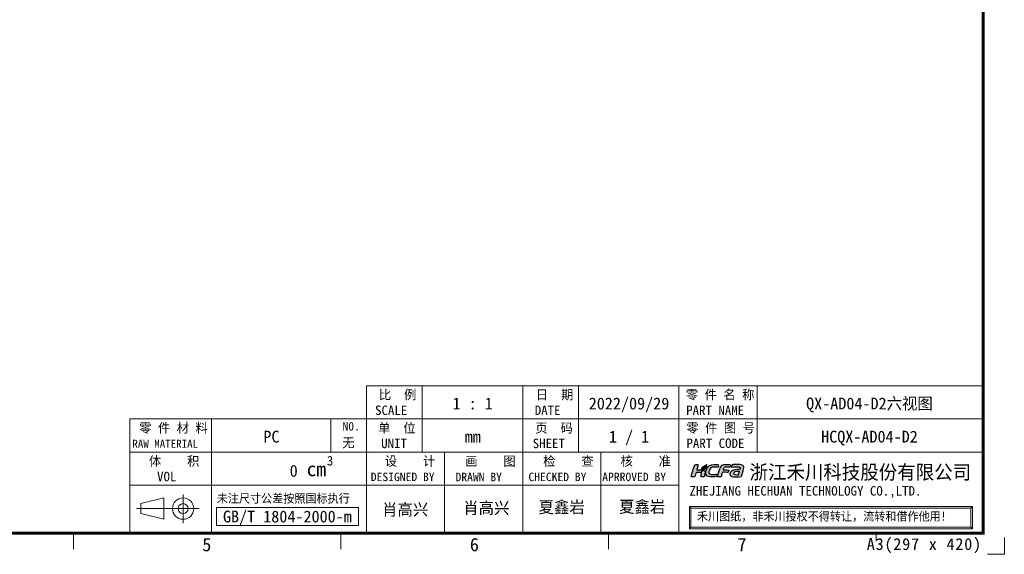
# Model space of a CAD drawing. Header units: inches. Extents: x 1106 to 1533, y 168 to 467.
# Tile 22 of 23: x 1325 to 1533, y 168 to 281. Entities that reach past the tile are written whole.
import ezdxf
from ezdxf.enums import TextEntityAlignment as Align

# ---------------------------------------------------------------- set-up
doc = ezdxf.new("R2010")
doc.units = ezdxf.units.IN
doc.header["$LTSCALE"] = 23.1
doc.header["$MEASUREMENT"] = 0
doc.layers.get('0').update_dxf_attribs({"lineweight": 18})
doc.layers.add('细实线层', color=7, linetype='Continuous', lineweight=18)
doc.layers.add('限高区域④', color=3, linetype='Continuous')
doc.layers.add('限高区域⑤', color=4, linetype='Continuous')
doc.styles.add('鸿蒙CAD', font='txt')

# ---------------------------------------------------------------- blocks, each defined once
blk = doc.blocks.new('hcfa')
at = {"layer": '限高区域⑤'}
h = blk.add_hatch(color=164, dxfattribs=at)
edge = h.paths.add_edge_path(flags=0)
edge.add_spline(control_points=[(7.07, 2.36), (6.56, 2.36), (5.94, 2.45), (5.68, 1.95)], knot_values=[0, 0, 0, 0, 1.537659, 1.537659, 1.537659, 1.537659], weights=[1, 1, 1, 1], degree=3, periodic=0)
edge.add_spline(control_points=[(5.68, 1.95), (5.5, 1.6), (5.1, 0.37), (5.04, 0.05)], knot_values=[0, 0, 0, 0, 2.013709, 2.013709, 2.013709, 2.013709], weights=[1, 1, 1, 1], degree=3, periodic=0)
edge.add_spline(control_points=[(5.04, 0.05), (5.04, 0.02), (5.04, -0.03), (5.11, -0.03), (5.11, -0.03), (5.11, -0.03), (5.64, -0.03), (5.64, -0.03)], knot_values=[0, 0, 0, 0, 0.323154, 0.323154, 0.323154, 0.323154, 0.646308, 0.646308, 0.646308, 0.646308], weights=[1, 1, 1, 1, 1, 1, 1, 1], degree=3, periodic=0)
edge.add_spline(control_points=[(5.64, -0.03), (5.76, -0.03), (5.74, 0.02), (5.79, 0.22)], knot_values=[0, 0, 0, 0, 0.325713, 0.325713, 0.325713, 0.325713], weights=[1, 1, 1, 1], degree=3, periodic=0)
edge.add_spline(control_points=[(5.79, 0.22), (5.83, 0.33), (5.92, 0.77), (6.02, 0.82)], knot_values=[0, 0, 0, 0, 0.649887, 0.649887, 0.649887, 0.649887], weights=[1, 1, 1, 1], degree=3, periodic=0)
edge.add_spline(control_points=[(6.02, 0.82), (6.12, 0.94), (6.84, 0.81), (7.05, 0.86)], knot_values=[0, 0, 0, 0, 1.042012, 1.042012, 1.042012, 1.042012], weights=[1, 1, 1, 1], degree=3, periodic=0)
edge.add_spline(control_points=[(7.05, 0.86), (7.09, 0.87), (7.11, 0.89), (7.12, 0.92)], knot_values=[0, 0, 0, 0, 0.09894, 0.09894, 0.09894, 0.09894], weights=[1, 1, 1, 1], degree=3, periodic=0)
edge.add_spline(control_points=[(7.12, 0.92), (7.14, 0.97), (7.21, 1.14), (7.21, 1.2)], knot_values=[0, 0, 0, 0, 0.29547, 0.29547, 0.29547, 0.29547], weights=[1, 1, 1, 1], degree=3, periodic=0)
edge.add_spline(control_points=[(7.21, 1.2), (7.21, 1.24), (7.23, 1.29), (7.18, 1.3)], knot_values=[0, 0, 0, 0, 0.12492, 0.12492, 0.12492, 0.12492], weights=[1, 1, 1, 1], degree=3, periodic=0)
edge.add_spline(control_points=[(7.18, 1.3), (6.84, 1.38), (6.46, 1.35), (6.12, 1.32)], knot_values=[0, 0, 0, 0, 1.062134, 1.062134, 1.062134, 1.062134], weights=[1, 1, 1, 1], degree=3, periodic=0)
edge.add_spline(control_points=[(6.12, 1.32), (6.12, 1.37), (6.16, 1.49), (6.17, 1.54)], knot_values=[0, 0, 0, 0, 0.222512, 0.222512, 0.222512, 0.222512], weights=[1, 1, 1, 1], degree=3, periodic=0)
edge.add_spline(control_points=[(6.17, 1.54), (6.24, 1.77), (6.43, 1.86), (6.7, 1.86), (6.7, 1.86), (6.7, 1.86), (7.19, 1.86), (7.19, 1.86)], knot_values=[0, 0, 0, 0, 0.580783, 0.580783, 0.580783, 0.580783, 1.161566, 1.161566, 1.161566, 1.161566], weights=[1, 1, 1, 1, 1, 1, 1, 1], degree=3, periodic=0)
edge.add_spline(control_points=[(7.19, 1.86), (7.31, 1.86), (7.45, 1.84), (7.48, 1.91)], knot_values=[0, 0, 0, 0, 0.307412, 0.307412, 0.307412, 0.307412], weights=[1, 1, 1, 1], degree=3, periodic=0)
edge.add_spline(control_points=[(7.48, 1.91), (7.5, 1.96), (7.57, 2.13), (7.57, 2.19)], knot_values=[0, 0, 0, 0, 0.295458, 0.295458, 0.295458, 0.295458], weights=[1, 1, 1, 1], degree=3, periodic=0)
edge.add_spline(control_points=[(7.57, 2.19), (7.57, 2.25), (7.56, 2.29), (7.49, 2.32)], knot_values=[0, 0, 0, 0, 0.162305, 0.162305, 0.162305, 0.162305], weights=[1, 1, 1, 1], degree=3, periodic=0)
edge.add_spline(control_points=[(7.49, 2.32), (7.38, 2.36), (7.17, 2.36), (7.07, 2.36)], knot_values=[0, 0, 0, 0, 0.4222, 0.4222, 0.4222, 0.4222], weights=[1, 1, 1, 1], degree=3, periodic=0)
edge = h.paths.add_edge_path(flags=0)
edge.add_spline(control_points=[(3.72, 1.65), (4.08, 2.02), (4.83, 1.84), (5.23, 1.86)], knot_values=[0, 0, 0, 0, 1.564995, 1.564995, 1.564995, 1.564995], weights=[1, 1, 1, 1], degree=3, periodic=0)
edge.add_spline(control_points=[(5.23, 1.86), (5.27, 1.86), (5.31, 2.17), (5.2, 2.29)], knot_values=[0, 0, 0, 0, 0.452649, 0.452649, 0.452649, 0.452649], weights=[1, 1, 1, 1], degree=3, periodic=0)
edge.add_spline(control_points=[(5.2, 2.29), (5.15, 2.34), (5.05, 2.36), (4.95, 2.37)], knot_values=[0, 0, 0, 0, 0.26521, 0.26521, 0.26521, 0.26521], weights=[1, 1, 1, 1], degree=3, periodic=0)
edge.add_spline(control_points=[(4.95, 2.37), (4.27, 2.4), (3.51, 2.36), (3.08, 1.72)], knot_values=[0, 0, 0, 0, 2.081034, 2.081034, 2.081034, 2.081034], weights=[1, 1, 1, 1], degree=3, periodic=0)
edge.add_spline(control_points=[(3.08, 1.72), (2.87, 1.41), (2.66, 0.72), (2.88, 0.37)], knot_values=[0, 0, 0, 0, 1.416581, 1.416581, 1.416581, 1.416581], weights=[1, 1, 1, 1], degree=3, periodic=0)
edge.add_spline(control_points=[(2.88, 0.37), (2.95, 0.26), (3.06, 0.13), (3.25, 0.08)], knot_values=[0, 0, 0, 0, 0.485963, 0.485963, 0.485963, 0.485963], weights=[1, 1, 1, 1], degree=3, periodic=0)
edge.add_spline(control_points=[(3.25, 0.08), (3.71, -0.04), (4.59, -0.06), (4.85, 0.08)], knot_values=[0, 0, 0, 0, 1.622869, 1.622869, 1.622869, 1.622869], weights=[1, 1, 1, 1], degree=3, periodic=0)
edge.add_spline(control_points=[(4.85, 0.08), (4.96, 0.13), (5.03, 0.39), (5, 0.47)], knot_values=[0, 0, 0, 0, 0.439849, 0.439849, 0.439849, 0.439849], weights=[1, 1, 1, 1], degree=3, periodic=0)
edge.add_spline(control_points=[(5, 0.47), (4.99, 0.51), (4.61, 0.46), (4.52, 0.46)], knot_values=[0, 0, 0, 0, 0.489965, 0.489965, 0.489965, 0.489965], weights=[1, 1, 1, 1], degree=3, periodic=0)
edge.add_spline(control_points=[(4.52, 0.46), (4.29, 0.45), (3.89, 0.42), (3.69, 0.5)], knot_values=[0, 0, 0, 0, 0.834259, 0.834259, 0.834259, 0.834259], weights=[1, 1, 1, 1], degree=3, periodic=0)
edge.add_spline(control_points=[(3.69, 0.5), (3.51, 0.58), (3.39, 0.62), (3.39, 0.8)], knot_values=[0, 0, 0, 0, 0.459489, 0.459489, 0.459489, 0.459489], weights=[1, 1, 1, 1], degree=3, periodic=0)
edge.add_spline(control_points=[(3.39, 0.8), (3.39, 1.04), (3.54, 1.47), (3.72, 1.65)], knot_values=[0, 0, 0, 0, 0.925524, 0.925524, 0.925524, 0.925524], weights=[1, 1, 1, 1], degree=3, periodic=0)
edge = h.paths.add_edge_path(flags=0)
edge.add_spline(control_points=[(1.07, 1.31), (1.08, 1.43), (1.2, 1.78), (1.24, 1.9)], knot_values=[0, 0, 0, 0, 0.611736, 0.611736, 0.611736, 0.611736], weights=[1, 1, 1, 1], degree=3, periodic=0)
edge.add_spline(control_points=[(1.24, 1.9), (1.26, 1.97), (1.36, 2.23), (1.36, 2.28)], knot_values=[0, 0, 0, 0, 0.393712, 0.393712, 0.393712, 0.393712], weights=[1, 1, 1, 1], degree=3, periodic=0)
edge.add_spline(control_points=[(1.36, 2.28), (1.36, 2.39), (1.07, 2.39), (0.92, 2.35)], knot_values=[0, 0, 0, 0, 0.475712, 0.475712, 0.475712, 0.475712], weights=[1, 1, 1, 1], degree=3, periodic=0)
edge.add_spline(control_points=[(0.92, 2.35), (0.83, 2.31), (0.74, 2.24), (0.68, 2.17)], knot_values=[0, 0, 0, 0, 0.3056, 0.3056, 0.3056, 0.3056], weights=[1, 1, 1, 1], degree=3, periodic=0)
edge.add_spline(control_points=[(0.68, 2.17), (0.61, 2.08), (0.53, 1.93), (0.5, 1.82)], knot_values=[0, 0, 0, 0, 0.395977, 0.395977, 0.395977, 0.395977], weights=[1, 1, 1, 1], degree=3, periodic=0)
edge.add_spline(control_points=[(0.5, 1.82), (0.35, 1.34), (0.22, 0.86), (0.09, 0.38)], knot_values=[0, 0, 0, 0, 1.492002, 1.492002, 1.492002, 1.492002], weights=[1, 1, 1, 1], degree=3, periodic=0)
edge.add_spline(control_points=[(0.09, 0.38), (0.07, 0.32), (-0.01, 0.1), (-0.01, 0.05)], knot_values=[0, 0, 0, 0, 0.349975, 0.349975, 0.349975, 0.349975], weights=[1, 1, 1, 1], degree=3, periodic=0)
edge.add_spline(control_points=[(-0.01, 0.05), (-0.01, 0.02), (-0.01, -0.03), (0.06, -0.03), (0.06, -0.03), (0.06, -0.03), (0.59, -0.03), (0.59, -0.03)], knot_values=[0, 0, 0, 0, 0.323146, 0.323146, 0.323146, 0.323146, 0.646291, 0.646291, 0.646291, 0.646291], weights=[1, 1, 1, 1, 1, 1, 1, 1], degree=3, periodic=0)
edge.add_spline(control_points=[(0.59, -0.03), (0.71, -0.03), (0.72, 0.1), (0.75, 0.22), (0.75, 0.22), (0.75, 0.22), (0.89, 0.69), (0.89, 0.69)], knot_values=[0, 0, 0, 0, 0.406558, 0.406558, 0.406558, 0.406558, 0.813116, 0.813116, 0.813116, 0.813116], weights=[1, 1, 1, 1, 1, 1, 1, 1], degree=3, periodic=0)
edge.add_spline(control_points=[(0.89, 0.69), (0.91, 0.76), (0.93, 0.77), (0.99, 0.8)], knot_values=[0, 0, 0, 0, 0.153682, 0.153682, 0.153682, 0.153682], weights=[1, 1, 1, 1], degree=3, periodic=0)
edge.add_spline(control_points=[(0.99, 0.8), (1.12, 0.86), (1.89, 0.9), (1.97, 0.81)], knot_values=[0, 0, 0, 0, 0.989394, 0.989394, 0.989394, 0.989394], weights=[1, 1, 1, 1], degree=3, periodic=0)
edge.add_spline(control_points=[(1.97, 0.81), (2.06, 0.7), (1.94, 0.45), (1.89, 0.3)], knot_values=[0, 0, 0, 0, 0.534984, 0.534984, 0.534984, 0.534984], weights=[1, 1, 1, 1], degree=3, periodic=0)
edge.add_spline(control_points=[(1.89, 0.3), (1.87, 0.21), (1.75, -0.03), (1.9, -0.03), (1.9, -0.03), (1.9, -0.03), (2.39, -0.03), (2.39, -0.03)], knot_values=[0, 0, 0, 0, 0.43807, 0.43807, 0.43807, 0.43807, 0.876141, 0.876141, 0.876141, 0.876141], weights=[1, 1, 1, 1, 1, 1, 1, 1], degree=3, periodic=0)
edge.add_spline(control_points=[(2.39, -0.03), (2.47, -0.03), (2.66, 0.65), (2.66, 0.77)], knot_values=[0, 0, 0, 0, 0.854359, 0.854359, 0.854359, 0.854359], weights=[1, 1, 1, 1], degree=3, periodic=0)
edge.add_spline(control_points=[(2.66, 0.77), (2.66, 0.98), (2.57, 1.1), (2.45, 1.19)], knot_values=[0, 0, 0, 0, 0.485363, 0.485363, 0.485363, 0.485363], weights=[1, 1, 1, 1], degree=3, periodic=0)
edge.add_spline(control_points=[(2.45, 1.19), (2.4, 1.22), (2.34, 1.25), (2.28, 1.27)], knot_values=[0, 0, 0, 0, 0.194624, 0.194624, 0.194624, 0.194624], weights=[1, 1, 1, 1], degree=3, periodic=0)
edge.add_spline(control_points=[(2.28, 1.27), (2.25, 1.27), (2.22, 1.27), (2.19, 1.26)], knot_values=[0, 0, 0, 0, 0.08842, 0.08842, 0.08842, 0.08842], weights=[1, 1, 1, 1], degree=3, periodic=0)
edge.add_spline(control_points=[(2.19, 1.26), (2.15, 1.09), (2.21, 1.14), (2.01, 1.05)], knot_values=[0, 0, 0, 0, 0.30703, 0.30703, 0.30703, 0.30703], weights=[1, 1, 1, 1], degree=3, periodic=0)
edge.add_spline(control_points=[(2.01, 1.05), (1.98, 1.04), (2, 1.04), (1.96, 1.03)], knot_values=[0, 0, 0, 0, 0.060036, 0.060036, 0.060036, 0.060036], weights=[1, 1, 1, 1], degree=3, periodic=0)
edge.add_spline(control_points=[(1.96, 1.03), (1.96, 1.1), (1.99, 1.22), (2.03, 1.33)], knot_values=[0, 0, 0, 0, 0.30846, 0.30846, 0.30846, 0.30846], weights=[1, 1, 1, 1], degree=3, periodic=0)
edge.add_spline(control_points=[(2.03, 1.33), (1.71, 1.37), (1.35, 1.32), (1.07, 1.31)], knot_values=[0, 0, 0, 0, 0.957715, 0.957715, 0.957715, 0.957715], weights=[1, 1, 1, 1], degree=3, periodic=0)
edge = h.paths.add_edge_path(flags=0)
edge.add_spline(control_points=[(9.76, 0.39), (9.93, 0.81), (10.07, 1.5), (10.1, 1.82)], knot_values=[0, 0, 0, 0, 1.476866, 1.476866, 1.476866, 1.476866], weights=[1, 1, 1, 1], degree=3, periodic=0)
edge.add_spline(control_points=[(10.1, 1.82), (10.09, 1.99), (10.01, 2.14), (9.78, 2.25)], knot_values=[0, 0, 0, 0, 0.565204, 0.565204, 0.565204, 0.565204], weights=[1, 1, 1, 1], degree=3, periodic=0)
edge.add_spline(control_points=[(9.78, 2.25), (9.53, 2.38), (9.13, 2.37), (8.82, 2.37)], knot_values=[0, 0, 0, 0, 0.980073, 0.980073, 0.980073, 0.980073], weights=[1, 1, 1, 1], degree=3, periodic=0)
edge.add_spline(control_points=[(8.82, 2.37), (8.55, 2.37), (8.28, 2.37), (8.04, 2.34)], knot_values=[0, 0, 0, 0, 0.776225, 0.776225, 0.776225, 0.776225], weights=[1, 1, 1, 1], degree=3, periodic=0)
edge.add_spline(control_points=[(8.04, 2.34), (7.98, 2.33), (7.9, 2.32), (7.86, 2.29)], knot_values=[0, 0, 0, 0, 0.194586, 0.194586, 0.194586, 0.194586], weights=[1, 1, 1, 1], degree=3, periodic=0)
edge.add_spline(control_points=[(7.86, 2.29), (7.79, 2.25), (7.73, 2), (7.71, 1.93)], knot_values=[0, 0, 0, 0, 0.401562, 0.401562, 0.401562, 0.401562], weights=[1, 1, 1, 1], degree=3, periodic=0)
edge.add_spline(control_points=[(7.71, 1.93), (7.7, 1.89), (7.68, 1.86), (7.72, 1.86)], knot_values=[0, 0, 0, 0, 0.087937, 0.087937, 0.087937, 0.087937], weights=[1, 1, 1, 1], degree=3, periodic=0)
edge.add_spline(control_points=[(7.72, 1.86), (8.06, 1.9), (9.44, 2.11), (9.44, 1.71)], knot_values=[0, 0, 0, 0, 1.829051, 1.829051, 1.829051, 1.829051], weights=[1, 1, 1, 1], degree=3, periodic=0)
edge.add_spline(control_points=[(9.44, 1.71), (9.44, 1.65), (9.43, 1.5), (9.4, 1.48)], knot_values=[0, 0, 0, 0, 0.229888, 0.229888, 0.229888, 0.229888], weights=[1, 1, 1, 1], degree=3, periodic=0)
edge.add_spline(control_points=[(9.4, 1.48), (9.39, 1.47), (9.38, 1.47), (9.36, 1.47)], knot_values=[0, 0, 0, 0, 0.043267, 0.043267, 0.043267, 0.043267], weights=[1, 1, 1, 1], degree=3, periodic=0)
edge.add_spline(control_points=[(9.36, 1.47), (8.99, 1.39), (8.61, 1.41), (8.23, 1.31)], knot_values=[0, 0, 0, 0, 1.144446, 1.144446, 1.144446, 1.144446], weights=[1, 1, 1, 1], degree=3, periodic=0)
edge.add_spline(control_points=[(8.23, 1.31), (8.05, 1.26), (7.85, 1.18), (7.71, 1.07)], knot_values=[0, 0, 0, 0, 0.580179, 0.580179, 0.580179, 0.580179], weights=[1, 1, 1, 1], degree=3, periodic=0)
edge.add_spline(control_points=[(7.71, 1.07), (7.64, 1.01), (7.57, 0.94), (7.52, 0.87)], knot_values=[0, 0, 0, 0, 0.273949, 0.273949, 0.273949, 0.273949], weights=[1, 1, 1, 1], degree=3, periodic=0)
edge.add_spline(control_points=[(7.52, 0.87), (7.44, 0.72), (7.38, 0.48), (7.47, 0.32)], knot_values=[0, 0, 0, 0, 0.568587, 0.568587, 0.568587, 0.568587], weights=[1, 1, 1, 1], degree=3, periodic=0)
edge.add_spline(control_points=[(7.47, 0.32), (7.5, 0.28), (7.53, 0.24), (7.57, 0.21)], knot_values=[0, 0, 0, 0, 0.150189, 0.150189, 0.150189, 0.150189], weights=[1, 1, 1, 1], degree=3, periodic=0)
edge.add_spline(control_points=[(7.57, 0.21), (7.78, -0.01), (8.48, -0.04), (8.78, -0.02)], knot_values=[0, 0, 0, 0, 1.257613, 1.257613, 1.257613, 1.257613], weights=[1, 1, 1, 1], degree=3, periodic=0)
edge.add_spline(control_points=[(8.78, -0.02), (8.82, -0.02), (8.85, -0.02), (8.96, -0.01)], knot_values=[0, 0, 0, 0, 0.175069, 0.175069, 0.175069, 0.175069], weights=[1, 1, 1, 1], degree=3, periodic=0)
edge.add_spline(control_points=[(8.96, -0.01), (8.96, -0.01), (8.95, -0.04), (8.95, -0.04)], knot_values=[0, 0, 0, 0, 0.027876, 0.027876, 0.027876, 0.027876], weights=[1, 1, 1, 1], degree=3, periodic=0)
edge.add_spline(control_points=[(8.95, -0.04), (8.95, -0.04), (8.95, -0.04), (8.96, -0.04)], knot_values=[0, 0, 0, 0, 0.003955, 0.003955, 0.003955, 0.003955], weights=[1, 1, 1, 1], degree=3, periodic=0)
edge.add_spline(control_points=[(8.96, -0.04), (9.17, -0.04), (9.51, -0.01), (9.57, 0.04)], knot_values=[0, 0, 0, 0, 0.620186, 0.620186, 0.620186, 0.620186], weights=[1, 1, 1, 1], degree=3, periodic=0)
edge.add_spline(control_points=[(9.57, 0.04), (9.64, 0.1), (9.72, 0.29), (9.76, 0.39)], knot_values=[0, 0, 0, 0, 0.400766, 0.400766, 0.400766, 0.400766], weights=[1, 1, 1, 1], degree=3, periodic=0)
edge = h.paths.add_edge_path(flags=0)
edge.add_spline(control_points=[(9.27, 1.06), (9.24, 0.91), (9.12, 0.54), (9.07, 0.41)], knot_values=[0, 0, 0, 0, 0.674769, 0.674769, 0.674769, 0.674769], weights=[1, 1, 1, 1], degree=3, periodic=0)
edge.add_spline(control_points=[(9.07, 0.41), (8.88, 0.41), (8.11, 0.36), (8.11, 0.65)], knot_values=[0, 0, 0, 0, 1.063898, 1.063898, 1.063898, 1.063898], weights=[1, 1, 1, 1], degree=3, periodic=0)
edge.add_spline(control_points=[(8.11, 0.65), (8.11, 0.76), (8.19, 0.85), (8.26, 0.9)], knot_values=[0, 0, 0, 0, 0.307152, 0.307152, 0.307152, 0.307152], weights=[1, 1, 1, 1], degree=3, periodic=0)
edge.add_spline(control_points=[(8.26, 0.9), (8.43, 1.01), (9.09, 1.06), (9.27, 1.06)], knot_values=[0, 0, 0, 0, 1.034719, 1.034719, 1.034719, 1.034719], weights=[1, 1, 1, 1], degree=3, periodic=0)
h = blk.add_hatch(color=82, dxfattribs=at)
edge = h.paths.add_edge_path(flags=0)
edge.add_spline(control_points=[(2.71, 1.97), (2.54, 1.64), (2.3, 1.69), (2.12, 1.4)], knot_values=[0, 0, 0, 0, 0.82939, 0.82939, 0.82939, 0.82939], weights=[1, 1, 1, 1], degree=3, periodic=0)
edge.add_spline(control_points=[(2.12, 1.4), (2.08, 1.35), (2.02, 1.18), (2.02, 1.11)], knot_values=[0, 0, 0, 0, 0.312404, 0.312404, 0.312404, 0.312404], weights=[1, 1, 1, 1], degree=3, periodic=0)
edge.add_spline(control_points=[(2.02, 1.11), (2.03, 1.11), (2.03, 1.11), (2.04, 1.12)], knot_values=[0, 0, 0, 0, 0.027389, 0.027389, 0.027389, 0.027389], weights=[1, 1, 1, 1], degree=3, periodic=0)
edge.add_spline(control_points=[(2.04, 1.12), (2.14, 1.16), (2.1, 1.13), (2.13, 1.24)], knot_values=[0, 0, 0, 0, 0.167444, 0.167444, 0.167444, 0.167444], weights=[1, 1, 1, 1], degree=3, periodic=0)
edge.add_spline(control_points=[(2.13, 1.24), (2.14, 1.27), (2.14, 1.28), (2.15, 1.31)], knot_values=[0, 0, 0, 0, 0.070921, 0.070921, 0.070921, 0.070921], weights=[1, 1, 1, 1], degree=3, periodic=0)
edge.add_spline(control_points=[(2.15, 1.31), (2.51, 1.32), (2.84, 1.56), (2.9, 1.92)], knot_values=[0, 0, 0, 0, 1.055102, 1.055102, 1.055102, 1.055102], weights=[1, 1, 1, 1], degree=3, periodic=0)
edge.add_spline(control_points=[(2.9, 1.92), (2.91, 1.98), (2.92, 2.04), (2.92, 2.11)], knot_values=[0, 0, 0, 0, 0.188525, 0.188525, 0.188525, 0.188525], weights=[1, 1, 1, 1], degree=3, periodic=0)
edge.add_spline(control_points=[(2.92, 2.11), (2.92, 2.11), (2.92, 2.25), (2.92, 2.25)], knot_values=[0, 0, 0, 0, 0.144713, 0.144713, 0.144713, 0.144713], weights=[1, 1, 1, 1], degree=3, periodic=0)
edge.add_spline(control_points=[(2.92, 2.25), (2.92, 2.29), (2.92, 2.32), (2.92, 2.37)], knot_values=[0, 0, 0, 0, 0.119576, 0.119576, 0.119576, 0.119576], weights=[1, 1, 1, 1], degree=3, periodic=0)
edge.add_spline(control_points=[(2.92, 2.37), (2.87, 2.37), (2.88, 2.33), (2.79, 2.25)], knot_values=[0, 0, 0, 0, 0.180649, 0.180649, 0.180649, 0.180649], weights=[1, 1, 1, 1], degree=3, periodic=0)
edge.add_spline(control_points=[(2.79, 2.25), (2.66, 2.14), (2.52, 2.13), (2.35, 2.01)], knot_values=[0, 0, 0, 0, 0.50668, 0.50668, 0.50668, 0.50668], weights=[1, 1, 1, 1], degree=3, periodic=0)
edge.add_spline(control_points=[(2.35, 2.01), (2.26, 1.95), (2.18, 1.87), (2.13, 1.77)], knot_values=[0, 0, 0, 0, 0.326484, 0.326484, 0.326484, 0.326484], weights=[1, 1, 1, 1], degree=3, periodic=0)
edge.add_spline(control_points=[(2.13, 1.77), (2.11, 1.72), (2.08, 1.67), (2.07, 1.6)], knot_values=[0, 0, 0, 0, 0.179769, 0.179769, 0.179769, 0.179769], weights=[1, 1, 1, 1], degree=3, periodic=0)
edge.add_spline(control_points=[(2.07, 1.6), (2.07, 1.59), (2.05, 1.39), (2.08, 1.39)], knot_values=[0, 0, 0, 0, 0.221687, 0.221687, 0.221687, 0.221687], weights=[1, 1, 1, 1], degree=3, periodic=0)
edge.add_spline(control_points=[(2.08, 1.39), (2.1, 1.46), (2.17, 1.57), (2.3, 1.65)], knot_values=[0, 0, 0, 0, 0.3504, 0.3504, 0.3504, 0.3504], weights=[1, 1, 1, 1], degree=3, periodic=0)
edge.add_spline(control_points=[(2.3, 1.65), (2.49, 1.77), (2.61, 1.83), (2.71, 1.97)], knot_values=[0, 0, 0, 0, 0.521681, 0.521681, 0.521681, 0.521681], weights=[1, 1, 1, 1], degree=3, periodic=0)
at = {"layer": '限高区域④', "color": 164}
for points, knots in [([(-0.01, 0.05), (-0.01, 0.02), (-0.01, -0.03), (0.06, -0.03), (0.06, -0.03), (0.06, -0.03), (0.59, -0.03), (0.59, -0.03), (0.59, -0.03), (0.71, -0.03), (0.72, 0.1), (0.75, 0.22), (0.75, 0.22), (0.75, 0.22), (0.89, 0.69), (0.89, 0.69), (0.89, 0.69), (0.91, 0.76), (0.93, 0.77), (0.99, 0.8), (0.99, 0.8), (1.12, 0.86), (1.89, 0.9), (1.97, 0.81), (1.97, 0.81), (2.06, 0.7), (1.94, 0.45), (1.89, 0.3), (1.89, 0.3), (1.87, 0.21), (1.75, -0.03), (1.9, -0.03), (1.9, -0.03), (1.9, -0.03), (2.39, -0.03), (2.39, -0.03), (2.39, -0.03), (2.47, -0.03), (2.66, 0.65), (2.66, 0.77), (2.66, 0.77), (2.66, 0.98), (2.57, 1.1), (2.45, 1.19), (2.45, 1.19), (2.4, 1.22), (2.34, 1.25), (2.28, 1.27), (2.28, 1.27), (2.25, 1.27), (2.22, 1.27), (2.19, 1.26), (2.19, 1.26), (2.15, 1.09), (2.21, 1.14), (2.01, 1.05), (2.01, 1.05), (1.98, 1.04), (2, 1.04), (1.96, 1.03), (1.96, 1.03), (1.96, 1.1), (1.99, 1.22), (2.03, 1.33), (2.03, 1.33), (1.71, 1.37), (1.35, 1.32), (1.07, 1.31), (1.07, 1.31), (1.08, 1.43), (1.2, 1.78), (1.24, 1.9), (1.24, 1.9), (1.26, 1.97), (1.36, 2.23), (1.36, 2.28), (1.36, 2.28), (1.36, 2.39), (1.07, 2.39), (0.92, 2.35), (0.92, 2.35), (0.83, 2.31), (0.74, 2.24), (0.68, 2.17), (0.68, 2.17), (0.61, 2.08), (0.53, 1.93), (0.5, 1.82), (0.5, 1.82), (0.35, 1.34), (0.22, 0.86), (0.09, 0.38), (0.09, 0.38), (0.07, 0.32), (-0.01, 0.1), (-0.01, 0.05)], [0, 0, 0, 0, 0.447956, 0.447956, 0.447956, 0.447956, 0.895911, 0.895911, 0.895911, 0.895911, 1.343867, 1.343867, 1.343867, 1.343867, 1.791822, 1.791822, 1.791822, 1.791822, 2.239778, 2.239778, 2.239778, 2.239778, 2.687733, 2.687733, 2.687733, 2.687734, 3.135689, 3.135689, 3.135689, 3.135689, 3.583645, 3.583645, 3.583645, 3.583645, 4.0316, 4.0316, 4.0316, 4.0316, 4.479556, 4.479556, 4.479556, 4.479556, 4.927511, 4.927511, 4.927511, 4.927512, 5.375467, 5.375467, 5.375467, 5.375467, 5.823423, 5.823423, 5.823423, 5.823423, 6.271378, 6.271378, 6.271378, 6.271378, 6.719334, 6.719334, 6.719334, 6.719334, 7.167289, 7.167289, 7.167289, 7.167289, 7.615245, 7.615245, 7.615245, 7.615245, 8.0632, 8.0632, 8.0632, 8.063201, 8.511156, 8.511156, 8.511156, 8.511156, 8.959112, 8.959112, 8.959112, 8.959112, 9.407067, 9.407067, 9.407067, 9.407067, 9.855023, 9.855023, 9.855023, 9.855023, 10.302978, 10.302978, 10.302978, 10.302978, 11.19889, 11.19889, 11.19889, 11.19889]), ([(2.88, 0.37), (2.95, 0.26), (3.06, 0.13), (3.25, 0.08), (3.25, 0.08), (3.71, -0.04), (4.59, -0.06), (4.85, 0.08), (4.85, 0.08), (4.96, 0.13), (5.03, 0.39), (5, 0.47), (5, 0.47), (4.99, 0.51), (4.61, 0.46), (4.52, 0.46), (4.52, 0.46), (4.29, 0.45), (3.89, 0.42), (3.69, 0.5), (3.69, 0.5), (3.51, 0.58), (3.39, 0.62), (3.39, 0.8), (3.39, 0.8), (3.39, 1.04), (3.54, 1.47), (3.72, 1.65), (3.72, 1.65), (4.08, 2.02), (4.83, 1.84), (5.23, 1.86), (5.23, 1.86), (5.27, 1.86), (5.31, 2.17), (5.2, 2.29), (5.2, 2.29), (5.15, 2.34), (5.05, 2.36), (4.95, 2.37), (4.95, 2.37), (4.27, 2.4), (3.51, 2.36), (3.08, 1.72), (3.08, 1.72), (2.87, 1.41), (2.66, 0.72), (2.88, 0.37)], [0, 0, 0, 0, 0.839975, 0.839975, 0.839975, 0.839975, 1.679949, 1.679949, 1.679949, 1.679949, 2.519924, 2.519924, 2.519924, 2.519924, 3.359898, 3.359898, 3.359898, 3.359898, 4.199873, 4.199873, 4.199873, 4.199873, 5.039847, 5.039847, 5.039847, 5.039847, 5.879822, 5.879822, 5.879822, 5.879822, 6.719796, 6.719796, 6.719796, 6.719796, 7.559771, 7.559771, 7.559771, 7.559771, 8.399745, 8.399745, 8.399745, 8.399745, 9.23972, 9.23972, 9.23972, 9.23972, 10.919669, 10.919669, 10.919669, 10.919669]), ([(5.04, 0.05), (5.04, 0.02), (5.04, -0.03), (5.11, -0.03), (5.11, -0.03), (5.11, -0.03), (5.64, -0.03), (5.64, -0.03), (5.64, -0.03), (5.76, -0.03), (5.74, 0.02), (5.79, 0.22), (5.79, 0.22), (5.83, 0.33), (5.92, 0.77), (6.02, 0.82), (6.02, 0.82), (6.12, 0.94), (6.84, 0.81), (7.05, 0.86), (7.05, 0.86), (7.09, 0.87), (7.11, 0.89), (7.12, 0.92), (7.12, 0.92), (7.14, 0.97), (7.21, 1.14), (7.21, 1.2), (7.21, 1.2), (7.21, 1.24), (7.23, 1.29), (7.18, 1.3), (7.18, 1.3), (6.84, 1.38), (6.46, 1.35), (6.12, 1.32), (6.12, 1.32), (6.12, 1.37), (6.16, 1.49), (6.17, 1.54), (6.17, 1.54), (6.24, 1.77), (6.43, 1.86), (6.7, 1.86), (6.7, 1.86), (6.7, 1.86), (7.19, 1.86), (7.19, 1.86), (7.19, 1.86), (7.31, 1.86), (7.45, 1.84), (7.48, 1.91), (7.48, 1.91), (7.5, 1.96), (7.57, 2.13), (7.57, 2.19), (7.57, 2.19), (7.57, 2.25), (7.56, 2.29), (7.49, 2.32), (7.49, 2.32), (7.38, 2.36), (7.17, 2.36), (7.07, 2.36), (7.07, 2.36), (6.56, 2.36), (5.94, 2.45), (5.68, 1.95), (5.68, 1.95), (5.5, 1.6), (5.1, 0.37), (5.04, 0.05)], [0, 0, 0, 0, 0.541079, 0.541079, 0.541079, 0.541079, 1.082157, 1.082157, 1.082157, 1.082157, 1.623236, 1.623236, 1.623236, 1.623236, 2.164314, 2.164314, 2.164314, 2.164314, 2.705393, 2.705393, 2.705393, 2.705393, 3.246471, 3.246471, 3.246471, 3.246471, 3.78755, 3.78755, 3.78755, 3.78755, 4.328628, 4.328628, 4.328628, 4.328628, 4.869707, 4.869707, 4.869707, 4.869707, 5.410785, 5.410785, 5.410785, 5.410785, 5.951864, 5.951864, 5.951864, 5.951864, 6.492942, 6.492942, 6.492942, 6.492942, 7.034021, 7.034021, 7.034021, 7.034021, 7.575099, 7.575099, 7.575099, 7.5751, 8.116178, 8.116178, 8.116178, 8.116178, 8.657257, 8.657257, 8.657257, 8.657257, 9.198335, 9.198335, 9.198335, 9.198335, 10.280492, 10.280492, 10.280492, 10.280492]), ([(10.1, 1.82), (10.07, 1.5), (9.93, 0.81), (9.76, 0.39), (9.76, 0.39), (9.72, 0.29), (9.64, 0.1), (9.57, 0.04), (9.57, 0.04), (9.51, -0.01), (9.17, -0.04), (8.96, -0.04), (8.96, -0.04), (8.95, -0.04), (8.95, -0.04), (8.95, -0.04), (8.95, -0.04), (8.95, -0.04), (8.96, -0.01), (8.96, -0.01), (8.96, -0.01), (8.85, -0.02), (8.82, -0.02), (8.78, -0.02), (8.78, -0.02), (8.48, -0.04), (7.78, -0.01), (7.57, 0.21), (7.57, 0.21), (7.53, 0.24), (7.5, 0.28), (7.47, 0.32), (7.47, 0.32), (7.38, 0.48), (7.44, 0.72), (7.52, 0.87), (7.52, 0.87), (7.57, 0.94), (7.64, 1.01), (7.71, 1.07), (7.71, 1.07), (7.85, 1.18), (8.05, 1.26), (8.23, 1.31), (8.23, 1.31), (8.61, 1.41), (8.99, 1.39), (9.36, 1.47), (9.36, 1.47), (9.38, 1.47), (9.39, 1.47), (9.4, 1.48), (9.4, 1.48), (9.43, 1.5), (9.44, 1.65), (9.44, 1.71), (9.44, 1.71), (9.44, 2.11), (8.06, 1.9), (7.72, 1.86), (7.72, 1.86), (7.68, 1.86), (7.7, 1.89), (7.71, 1.93), (7.71, 1.93), (7.73, 2), (7.79, 2.25), (7.86, 2.29), (7.86, 2.29), (7.9, 2.32), (7.98, 2.33), (8.04, 2.34), (8.04, 2.34), (8.28, 2.37), (8.55, 2.37), (8.82, 2.37), (8.82, 2.37), (9.13, 2.37), (9.53, 2.38), (9.78, 2.25), (9.78, 2.25), (10.01, 2.14), (10.09, 1.99), (10.1, 1.82)], [0, 0, 0, 0, 0.530859, 0.530859, 0.530859, 0.530859, 1.061719, 1.061719, 1.061719, 1.061719, 1.592578, 1.592578, 1.592578, 1.592578, 2.123437, 2.123437, 2.123437, 2.123437, 2.654297, 2.654297, 2.654297, 2.654297, 3.185156, 3.185156, 3.185156, 3.185156, 3.716015, 3.716015, 3.716015, 3.716016, 4.246875, 4.246875, 4.246875, 4.246875, 4.777734, 4.777734, 4.777734, 4.777734, 5.308593, 5.308593, 5.308593, 5.308594, 5.839453, 5.839453, 5.839453, 5.839453, 6.370312, 6.370312, 6.370312, 6.370312, 6.901171, 6.901171, 6.901171, 6.901172, 7.432031, 7.432031, 7.432031, 7.432031, 7.96289, 7.96289, 7.96289, 7.96289, 8.493749, 8.493749, 8.493749, 8.49375, 9.024609, 9.024609, 9.024609, 9.024609, 9.555468, 9.555468, 9.555468, 9.555468, 10.086328, 10.086328, 10.086328, 10.086328, 10.617187, 10.617187, 10.617187, 10.617187, 11.678906, 11.678906, 11.678906, 11.678906]), ([(9.07, 0.41), (8.88, 0.41), (8.11, 0.36), (8.11, 0.65), (8.11, 0.65), (8.11, 0.76), (8.19, 0.85), (8.26, 0.9), (8.26, 0.9), (8.43, 1.01), (9.09, 1.06), (9.27, 1.06), (9.27, 1.06), (9.24, 0.91), (9.12, 0.54), (9.07, 0.41)], [0, 0, 0, 0, 0.606721, 0.606721, 0.606721, 0.606721, 1.213442, 1.213442, 1.213442, 1.213442, 1.820163, 1.820163, 1.820163, 1.820163, 3.033606, 3.033606, 3.033606, 3.033606])]:
    blk.add_open_spline(points, degree=3, knots=knots, dxfattribs=at)
at = {"layer": '限高区域④', "color": 82}
blk.add_open_spline([(2.02, 1.11), (2.03, 1.11), (2.03, 1.11), (2.04, 1.12), (2.04, 1.12), (2.14, 1.16), (2.1, 1.13), (2.13, 1.24), (2.13, 1.24), (2.14, 1.27), (2.14, 1.28), (2.15, 1.31), (2.15, 1.31), (2.51, 1.32), (2.84, 1.56), (2.9, 1.92), (2.9, 1.92), (2.91, 1.98), (2.92, 2.04), (2.92, 2.11), (2.92, 2.11), (2.92, 2.11), (2.92, 2.25), (2.92, 2.25), (2.92, 2.25), (2.92, 2.29), (2.92, 2.32), (2.92, 2.37), (2.92, 2.37), (2.87, 2.37), (2.88, 2.33), (2.79, 2.25), (2.79, 2.25), (2.66, 2.14), (2.52, 2.13), (2.35, 2.01), (2.35, 2.01), (2.26, 1.95), (2.18, 1.87), (2.13, 1.77), (2.13, 1.77), (2.11, 1.72), (2.08, 1.67), (2.07, 1.6), (2.07, 1.6), (2.07, 1.59), (2.05, 1.39), (2.08, 1.39), (2.08, 1.39), (2.1, 1.46), (2.17, 1.57), (2.3, 1.65), (2.3, 1.65), (2.49, 1.77), (2.61, 1.83), (2.71, 1.97), (2.71, 1.97), (2.54, 1.64), (2.3, 1.69), (2.12, 1.4), (2.12, 1.4), (2.08, 1.35), (2.02, 1.18), (2.02, 1.11)], degree=3, knots=[0, 0, 0, 0, 0.303347, 0.303347, 0.303347, 0.303347, 0.606694, 0.606694, 0.606694, 0.606694, 0.910042, 0.910042, 0.910042, 0.910042, 1.213389, 1.213389, 1.213389, 1.213389, 1.516736, 1.516736, 1.516736, 1.516736, 1.820083, 1.820083, 1.820083, 1.820083, 2.12343, 2.12343, 2.12343, 2.12343, 2.426777, 2.426777, 2.426777, 2.426777, 2.730125, 2.730125, 2.730125, 2.730125, 3.033472, 3.033472, 3.033472, 3.033472, 3.336819, 3.336819, 3.336819, 3.336819, 3.640166, 3.640166, 3.640166, 3.640166, 3.943513, 3.943513, 3.943513, 3.943513, 4.24686, 4.24686, 4.24686, 4.246861, 4.550208, 4.550208, 4.550208, 4.550208, 5.156902, 5.156902, 5.156902, 5.156902], dxfattribs=at)
blk = doc.blocks.new('A3板框塑料')
at = {"layer": '细实线层'}
for p, q in [((2043.24, 617.47), (2043.24, 327.06)), ((2043.47, 617.7), (2043.47, 326.84)), ((2043.01, 617.25), (2043.01, 327.29)), ((2043.01, 358.21), (1913.01, 358.21)), ((1913.01, 358.21), (1913.01, 327.29)), ((1924.81, 344.21), (1924.81, 358.21)), ((1946.01, 358.21), (1946.01, 327.29)), ((1957.81, 344.21), (1957.81, 358.21)), ((1979.01, 358.21), (1979.01, 327.29)), ((1995.51, 358.21), (1995.51, 344.21)), ((2043.01, 351.21), (1863.05, 351.21)), ((1863.05, 351.21), (1863.05, 327.29)), ((1880.29, 327.29), (1880.29, 351.21)), ((1905.52, 351.21), (1905.52, 344.21)), ((2043.01, 344.21), (1863.05, 344.21)), ((1929.51, 344.21), (1929.51, 327.29)), ((1962.51, 344.21), (1962.51, 327.29)), ((1979.01, 337.21), (1863.05, 337.21)), ((1874.32, 335.26), (1874.32, 329.21)), ((1865.36, 333.31), (1870.25, 334.52)), ((1865.36, 333.31), (1865.36, 331.22)), ((1870.25, 334.52), (1870.25, 330.01)), ((1981.55, 332.35), (1981.2, 332.71)), ((2040.99, 332.71), (2040.64, 332.35)), ((1864.47, 332.26), (1877.72, 332.26)), ((1865.36, 331.22), (1870.25, 330.01)), ((2043.47, 326.84), (1624.91, 326.84)), ((2043.24, 327.06), (1625.14, 327.06)), ((2043.01, 327.29), (1625.37, 327.29)), ((1851.14, 327.06), (1851.14, 323.67)), ((1907.64, 327.06), (1907.64, 323.67)), ((1964.14, 327.06), (1964.14, 323.67)), ((1981.2, 327.97), (1981.55, 328.32)), ((2020.64, 327.06), (2020.64, 325.37)), ((2040.99, 327.97), (2040.64, 328.32)), ((2047.71, 322.6), (2047.71, 326.13)), ((2047.71, 322.6), (2044.17, 322.6))]:
    blk.add_line(p, q, dxfattribs=at)
for points in [[(1981.2, 332.71), (2040.99, 332.71), (2040.99, 327.97), (1981.2, 327.97)], [(1881.37, 332.51), (1911.38, 332.51), (1911.38, 328.66), (1881.37, 328.66)], [(1981.55, 332.35), (2040.64, 332.35), (2040.64, 328.32), (1981.55, 328.32)]]:
    blk.add_lwpolyline(points, close=True, dxfattribs=at)
for radius in [2.25, 1.04]:
    blk.add_circle((1874.32, 332.26), radius, dxfattribs=at)
at = {"layer": '细实线层', "xscale": 1.1, "yscale": 1.1, "zscale": 1.1}
blk.add_blockref('hcfa', (1981.59, 338.97), dxfattribs=at)
at = {"layer": '细实线层', "style": '鸿蒙CAD'}
for s, height, p in [('SCALE', 2, (1914.84, 352.03)), ('DATE', 2, (1948.56, 352.03)), ('N0.', 1.8, (1907.96, 348.75)), ('UNIT', 2, (1916.13, 345.03)), ('SHEET', 2, (1948.13, 345.03)), ('3', 2, (1904.67, 341.37)), ('cm', 3, (1900.41, 339.1)), ('浙江禾川科技股份有限公司', 3, (1993.9, 338.45)), ('VOL', 2, (1868.82, 338.03)), ('未注尺寸公差按照国标执行', 1.8, (1881.42, 333.5)), ('5', 2.82, (1878.36, 323.25)), ('6', 2.82, (1934.86, 323.25)), ('7', 2.82, (1991.36, 323.25))]:
    blk.add_text(s, height=height, dxfattribs=at).set_placement(p)
for s, insert, char_height, width, attachment_point in [('比  例', (1915.65, 355.11), 2, 9.1295, 7), ('日  期', (1948.79, 355.11), 2, 11.0714, 7), ('零 件 名 称', (1980.46, 355.11), 2, 22.0446, 7), ('PART NAME', (1980.53, 352.03), 2, 19.0714, 7), ('零 件 材 料', (1865.04, 348.07), 2, 22.0446, 7), ('单  位', (1915.48, 348.07), 2, 9.7857, 7), ('页  码', (1948.67, 348.07), 2, 9.3482, 7), ('零 件 图 号', (1980.56, 348.07), 2, 21.9509, 7), ('RAW MATERIAL', (1863.6, 345.1), 1.7, 22.3714, 7), ('PART CODE', (1980.59, 345.03), 2, 18.4286, 7), ('体    积', (1867.1, 341.07), 2, 16.9866, 7), ('设    计', (1916.91, 341.07), 2, 16.7366, 7), ('画    图', (1933.88, 341.07), 2, 16.1429, 7), ('检    查', (1950.33, 341.07), 2, 16.9866, 7), ('核    准', (1966.68, 341.07), 2, 16.7366, 7), ('DESIGNED BY', (1913.94, 338.03), 1.8, 21.2143, 7), ('DRAWN BY', (1931.83, 338.03), 1.8, 17.7857, 7), ('CHECKED BY', (1947.23, 338.03), 1.8, 20.3571, 7), ('APRROVED BY ', (1962.81, 338.03), 1.8, 23.7857, 7), ('ZHEJIANG HECHUAN TECHNOLOGY CO.,LTD.', (1981.23, 334.49), 2, 83.0571, 7), ('禾川图纸，非禾川授权不得转让，流转和借作他用！', (1982.8, 331.52), 1.8, 60.2172, 1), ('{\\T1.1;A3(297 x 420)}', (2018.66, 326.01), 2.5, 26.2712, 1)]:
    blk.add_mtext(s, dxfattribs=dict(at, insert=insert, char_height=char_height, width=width, attachment_point=attachment_point))
for tag, p in [('V1.0', (1626.88, 598.3)), ('XXXN', (1916.34, 330.82)), ('XXXN', (1933.47, 331.14)), ('XXXX', (1949.37, 331.32)), ('XXXX', (1966.38, 331.4))]:
    blk.add_attdef(tag, p, '', height=2.5, dxfattribs=at)
for tag, height, p in [('XXXE', 2.5, (1935.45, 353.21)), ('XXXC', 2.5, (1968.48, 353.21)), ('XXXA', 2.5, (2019.23, 353.21)), ('XXXG', 2.5, (1892.96, 346.21)), ('XXXK', 2, (1909.22, 345.18)), ('mm', 2.5, (1935.45, 346.21)), ('XXXD', 2.5, (1968.48, 346.21)), ('XXXB', 2.5, (2019.23, 346.21)), ('XXXM', 2.5, (1896.34, 329.33))]:
    blk.add_attdef(tag, text='', height=height, dxfattribs=at).set_placement(p, align=Align.CENTER)
blk.add_attdef('XXXJ', text='', height=2.5, dxfattribs=at).set_placement((1898.52, 340.23), align=Align.MIDDLE_RIGHT)

msp = doc.modelspace()

# ---------------------------------------------------------------- block references
ref = msp.add_blockref('A3板框塑料', (-515, -154.6))
ref.add_attrib('XXXX', '夏鑫岩', (1451.37, 176.8), dxfattribs={"layer": '细实线层', "height": 2.5, "style": '鸿蒙CAD'})
ref.add_attrib('XXXX', '夏鑫岩', (1434.36, 176.72), dxfattribs={"layer": '细实线层', "height": 2.5, "style": '鸿蒙CAD'})
ref.add_attrib('XXXN', '肖高兴', (1401.34, 176.22), dxfattribs={"layer": '细实线层', "height": 2.5, "style": '鸿蒙CAD'})
ref.add_attrib('XXXM', 'GB/T 1804-2000-m', dxfattribs={"layer": '细实线层', "height": 2.5, "style": '鸿蒙CAD'}).set_placement((1381.33, 174.73), align=Align.CENTER)
ref.add_attrib('XXXJ', '0', dxfattribs={"layer": '细实线层', "height": 2.5, "style": '鸿蒙CAD'}).set_placement((1383.52, 185.63), align=Align.MIDDLE_RIGHT)
ref.add_attrib('XXXG', 'PC', dxfattribs={"layer": '细实线层', "height": 2.5, "style": '鸿蒙CAD'}).set_placement((1377.96, 191.61), align=Align.CENTER)
ref.add_attrib('XXXK', '无', dxfattribs={"layer": '细实线层', "height": 2, "style": '鸿蒙CAD'}).set_placement((1394.21, 190.58), align=Align.CENTER)
ref.add_attrib('XXXN', '肖高兴', (1418.47, 176.54), dxfattribs={"layer": '细实线层', "height": 2.5, "style": '鸿蒙CAD'})
ref.add_attrib('XXXE', '1 : 1', dxfattribs={"layer": '细实线层', "height": 2.5, "style": '鸿蒙CAD'}).set_placement((1420.45, 198.61), align=Align.CENTER)
ref.add_attrib('mm', 'mm', dxfattribs={"layer": '细实线层', "height": 2.5, "style": '鸿蒙CAD'}).set_placement((1420.45, 191.61), align=Align.CENTER)
ref.add_attrib('XXXD', '1 / 1', dxfattribs={"layer": '细实线层', "height": 2.5, "style": '鸿蒙CAD'}).set_placement((1453.47, 191.61), align=Align.CENTER)
ref.add_attrib('XXXC', '2022/09/29', dxfattribs={"layer": '细实线层', "height": 2.5, "style": '鸿蒙CAD'}).set_placement((1453.47, 198.61), align=Align.CENTER)
ref.add_attrib('XXXB', 'HCQX-AD04-D2', dxfattribs={"layer": '细实线层', "height": 2.5, "style": '鸿蒙CAD'}).set_placement((1504.23, 191.61), align=Align.CENTER)
ref.add_attrib('XXXA', 'QX-AD04-D2六视图', dxfattribs={"layer": '细实线层', "height": 2.5, "style": '鸿蒙CAD'}).set_placement((1504.23, 198.61), align=Align.CENTER)

doc.saveas('drawing.dxf')
